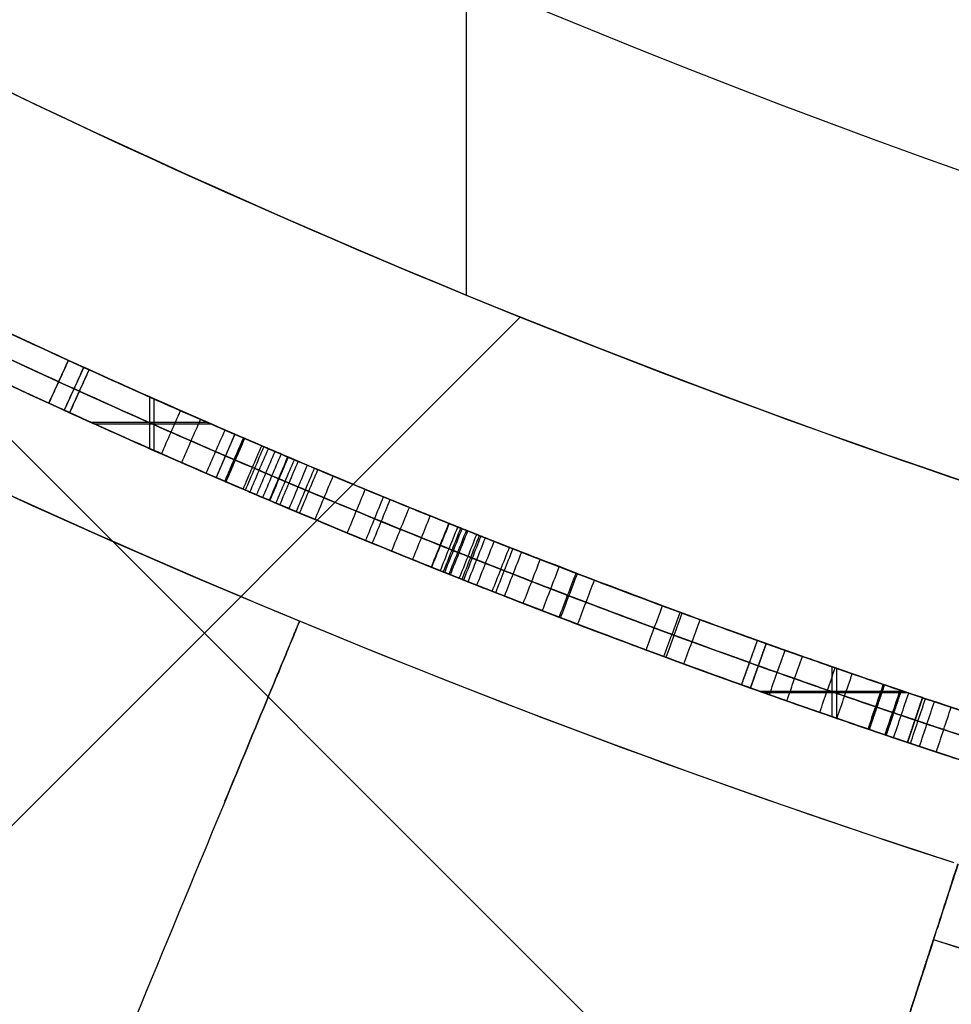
# Model space of a CAD drawing. Header units: centimetres. Extents: x -10 to 8.9, y -34.1 to -8.
# Tile 41 of 256: x -6.864 to -6.785, y -33.9382 to -33.8547. Entities that reach past the tile are written whole.
import ezdxf

# ---------------------------------------------------------------- set-up
doc = ezdxf.new("R2010")
doc.units = ezdxf.units.CM
doc.layers.add('Default', color=7, linetype='Continuous', true_color=0x000000)

msp = doc.modelspace()

# ---------------------------------------------------------------- linework, layer by layer
at = {"layer": 'Default'}
for p, q in [((-6.826108, -33.818205, -0.61), (-6.826108, -33.878068, -0.61)), ((-6.756494, -33.998574, -1.05), (-6.929229, -33.825839, -1.05)), ((-6.821524, -33.87993, -1.05), (-6.89191, -33.950317, -1.05)), ((-6.858561, -33.884195, -0.094324), (-6.860215, -33.887837, -0.094324)), ((-6.859388, -33.886016, -0.144324), (-6.859388, -33.886016, -0.044324)), ((-6.852976, -33.886705, -0.144324), (-6.852976, -33.89108, -0.144324)), ((-6.85261, -33.886868, -0.044324), (-6.85261, -33.891242, -0.044324)), ((-6.848052, -33.888872, -0.144324), (-6.857927, -33.888872, -0.144324)), ((-6.847687, -33.889031, -0.044324), (-6.857574, -33.889031, -0.044324)), ((-6.845736, -33.889877, -0.107014), (-6.847322, -33.893549, -0.107014)), ((-6.846529, -33.891713, -0.069704), (-6.846529, -33.891713, -0.144324)), ((-6.800656, -33.907629, -0.081634), (-6.802, -33.911397, -0.081634)), ((-6.801328, -33.909513, -0.118943), (-6.801328, -33.909513, -0.044324)), ((-6.795077, -33.909594, -0.144324), (-6.795077, -33.913828, -0.144324)), ((-6.7947, -33.909725, -0.044324), (-6.7947, -33.913958, -0.044324)), ((-6.788981, -33.911685, -0.144324), (-6.801189, -33.911685, -0.144324)), ((-6.788584, -33.91182, -0.044324), (-6.800811, -33.91182, -0.044324)), ((-6.7874, -33.912218, -0.094324), (-6.788673, -33.91601, -0.094324)), ((-6.788037, -33.914114, -0.044324), (-6.788037, -33.914114, -0.144324))]:
    msp.add_line(p, q, dxfattribs=at)
at = {"layer": 'Default', "extrusion": (1.44293e-05, 0, 1)}
msp.add_arc((-6.549995, -33.205, -0.534984), 0.758447, 180, 251.972328, dxfattribs=at)
at = {"layer": 'Default', "extrusion": (0, 0, -1)}
for centre, radius, start, end in [((6.55, -33.205, -0.2075), 0.7025, 180, 0), ((6.55, -33.205, -0.1825), 0.6775, 180, 0), ((6.55, -33.205, -0.1725), 0.6775, 180, 0), ((6.55, -33.205, -0.1625), 0.6725, 180, 0), ((6.55, -33.205, -0.2), 0.6725, 180, 0), ((6.55, -33.205, 0.695), 0.67, 278.595703, 306.404297), ((6.55, -33.205, 0.61), 0.7275, 285.139401, 299.860599), ((6.55, -33.205, 0.08859), 0.75, 294.432466, 298.785228), ((6.55, -33.205, 0.044324), 0.746, 293.293896, 294.432466), ((6.55, -33.205, 0.144324), 0.75, 293.35511, 294.432466), ((6.55, -33.205, 0.08859), 0.75, 292.428528, 293.35511), ((6.55, -33.205, 0.08859), 0.75, 289.633332, 291.122404), ((6.55, -33.205, 0.044324), 0.746, 288.555976, 289.633333), ((6.55, -33.205, 0.144324), 0.75, 288.555976, 289.694546), ((6.55, -33.205, 0.08859), 0.75, 286.793029, 288.555976)]:
    msp.add_arc(centre, radius, start, end, dxfattribs=at)
at = {"layer": 'Default'}
for centre, radius, start, end in [((-6.55, -33.205, 0.1625), 0.6775, 180, 0), ((-6.55, -33.205, 0.18125), 0.6725, 180, 0), ((-6.55, -33.205, -1.21), 0.67, 180, 0), ((-6.55, -33.205, -0.9525), 0.67, 233.583682, 261.416318), ((-6.55, -33.205, -0.695), 0.6725, 233.563508, 261.436492), ((-6.55, -33.205, -0.6525), 0.6725, 234.716941, 260.283061), ((-6.55, -33.205, -0.8725), 0.7275, 232.900723, 262.099277), ((-6.55, -33.205, -1.05), 0.7275, 235, 260), ((-6.55, -33.205, -1.05), 0.82, 235, 260), ((-6.55, -33.205, -0.144324), 0.746, 245.567534, 246.64489), ((-6.55, -33.205, -0.044324), 0.75, 245.567534, 246.706104), ((-6.55, -33.205, -0.144324), 0.746, 250.305454, 251.444024), ((-6.55, -33.205, -0.044324), 0.75, 250.366668, 251.444024)]:
    msp.add_arc(centre, radius, start, end, dxfattribs=at)
at = {"layer": 'Default', "extrusion": (0.784023, -0.309227, 0.538225)}
msp.add_arc((-31.463509, -3.367909, 5.074948), 2.574954, 179.014921, 180.985079, dxfattribs=at)
at = {"layer": 'Default', "extrusion": (-0.784353, 0.30839, -0.538225)}
msp.add_arc((31.469996, -3.327372, -5.058628), 2.574954, 359.014921, 0.985079, dxfattribs=at)
at = {"layer": 'Default', "extrusion": (-0.782805, 0.308747, -0.54027)}
msp.add_arc((31.47327, -3.380225, -5.066757), 2.569192, 359.011175, 0.988825, dxfattribs=at)
at = {"layer": 'Default', "extrusion": (0.783134, -0.30791, 0.54027)}
msp.add_arc((-31.479758, -3.339645, 5.05053), 2.569192, 179.011175, 180.988825, dxfattribs=at)
at = {"layer": 'Default'}
for points, degree in [([(-7.30845, -33.205, -0.554916), (-7.30845, -33.224905, -0.5545), (-7.306881, -33.264698, -0.553666), (-7.299864, -33.323894, -0.552413), (-7.288207, -33.382444, -0.551147), (-7.271978, -33.439903, -0.549878), (-7.251351, -33.49574, -0.548615), (-7.226441, -33.549761, -0.547371), (-7.197224, -33.601907, -0.546133), (-7.164091, -33.651455, -0.54488), (-7.127153, -33.698281, -0.543635), (-7.086622, -33.742097, -0.542399), (-7.042751, -33.782601, -0.541158), (-6.996099, -33.819343, -0.539906), (-6.946655, -33.852372, -0.538643), (-6.894703, -33.881472, -0.537379), (-6.840537, -33.90643, -0.536116), (-6.803587, -33.92008, -0.535296), (-6.784724, -33.926213, -0.534886)], 3), ([(-6.912289, -33.857122, -0.08859), (-6.911866, -33.857356, -0.094411), (-6.910408, -33.858166, -0.105822), (-6.906313, -33.860415, -0.122321), (-6.900322, -33.863643, -0.137963), (-6.892643, -33.867678, -0.152544), (-6.883305, -33.872433, -0.165949), (-6.872384, -33.877785, -0.177816), (-6.864193, -33.881625, -0.18459), (-6.859859, -33.883604, -0.187716)], 3), ([(-6.859859, -33.883604, 0.010536), (-6.864227, -33.88161, 0.007378), (-6.872467, -33.877745, 0.000551), (-6.883391, -33.87239, -0.01134), (-6.892712, -33.867642, -0.024751), (-6.900386, -33.863609, -0.039355), (-6.906371, -33.860383, -0.055042), (-6.910443, -33.858147, -0.071532), (-6.911877, -33.857351, -0.08284), (-6.912289, -33.857122, -0.08859)], 3), ([(-6.913259, -33.858867, -0.08859), (-6.911776, -33.859691, -0.108915), (-6.900926, -33.865787, -0.147262), (-6.876129, -33.87837, -0.176604), (-6.860688, -33.88542, -0.187716)], 3), ([(-6.860688, -33.88542, 0.010536), (-6.876172, -33.87835, -0.000634), (-6.900892, -33.865803, -0.029855), (-6.9118, -33.859677, -0.068335), (-6.913259, -33.858867, -0.08859)], 3), ([(-6.90922, -33.858817, -0.08859), (-6.908816, -33.859039, -0.083058), (-6.907392, -33.859821, -0.072138), (-6.90336, -33.862011, -0.056015), (-6.897496, -33.865137, -0.040671), (-6.890031, -33.86902, -0.026585), (-6.88108, -33.873536, -0.013759), (-6.870572, -33.878648, -0.002287), (-6.862452, -33.882431, 0.004466), (-6.858103, -33.884403, 0.007606)], 3), ([(-6.914232, -33.860618, -0.08859), (-6.913817, -33.860848, -0.082844), (-6.912378, -33.861648, -0.071546), (-6.908293, -33.863891, -0.05508), (-6.90229, -33.867127, -0.039412), (-6.894589, -33.871175, -0.024817), (-6.885225, -33.875945, -0.011397), (-6.874235, -33.881334, 0.000517), (-6.865928, -33.88523, 0.007366), (-6.86152, -33.887243, 0.010536)], 3), ([(-6.86152, -33.887243, -0.187716), (-6.865888, -33.885248, -0.184582), (-6.87414, -33.88138, -0.177792), (-6.885129, -33.875993, -0.165904), (-6.894517, -33.871212, -0.152484), (-6.902229, -33.867159, -0.137901), (-6.908239, -33.86392, -0.122269), (-6.912345, -33.861666, -0.105791), (-6.913807, -33.860854, -0.0944), (-6.914232, -33.860618, -0.08859)], 3), ([(-6.859756, -33.888046, 0.007606), (-6.863589, -33.886307, 0.004853), (-6.870809, -33.882956, -0.001017), (-6.880345, -33.878353, -0.010863), (-6.888637, -33.874216, -0.021732), (-6.895767, -33.870555, -0.033574), (-6.901736, -33.867415, -0.046416), (-6.90638, -33.864924, -0.060051), (-6.909613, -33.863165, -0.074225), (-6.910793, -33.862517, -0.083771), (-6.911146, -33.862323, -0.08859)], 3), ([(-6.859859, -33.883604, -0.187716), (-6.86069, -33.885423, -0.187716), (-6.86152, -33.887243, -0.187716)], 2), ([(-6.859859, -33.883604, 0.010536), (-6.86069, -33.885423, 0.010536), (-6.86152, -33.887243, 0.010536)], 2), ([(-6.86152, -33.887243, -0.187716), (-6.860967, -33.88603, -0.187716), (-6.860413, -33.884817, -0.187716), (-6.859859, -33.883604, -0.187716)], 3), ([(-6.860607, -33.885243, 0.010536), (-6.860358, -33.884697, 0.010536), (-6.860108, -33.88415, 0.010536), (-6.859859, -33.883604, 0.010536)], 3), ([(-6.858561, -33.884195, -0.044324), (-6.859388, -33.886016, -0.044324), (-6.860215, -33.887837, -0.044324)], 2), ([(-6.860215, -33.887837, -0.144324), (-6.859388, -33.886016, -0.144324), (-6.858561, -33.884195, -0.144324)], 2), ([(-6.858561, -33.884195, -0.144324), (-6.858561, -33.884195, -0.094324), (-6.858561, -33.884195, -0.044324)], 2), ([(-6.86152, -33.887243, 0.010536), (-6.861114, -33.886354, 0.010536), (-6.860709, -33.885465, 0.010536), (-6.860303, -33.884576, 0.010536)], 3), ([(-6.858103, -33.884403, -0.184786), (-6.85893, -33.886224, -0.184786), (-6.859756, -33.888046, -0.184786)], 2), ([(-6.858103, -33.884403, 0.007606), (-6.85893, -33.886224, 0.007606), (-6.859756, -33.888046, 0.007606)], 2), ([(-6.859756, -33.888046, 0.007606), (-6.859205, -33.886831, 0.007606), (-6.858654, -33.885617, 0.007606), (-6.858103, -33.884403, 0.007606)], 3), ([(-6.859068, -33.88653, -0.184786), (-6.858746, -33.885821, -0.184786), (-6.858425, -33.885112, -0.184786), (-6.858103, -33.884403, -0.184786)], 3), ([(-6.859756, -33.888046, -0.184786), (-6.859464, -33.887404, -0.184786), (-6.859173, -33.886762, -0.184786), (-6.858882, -33.88612, -0.184786)], 3), ([(-6.860215, -33.887837, -0.144324), (-6.860215, -33.887837, -0.094324), (-6.860215, -33.887837, -0.044324)], 2), ([(-6.851958, -33.89153, 0.016704), (-6.851421, -33.890309, 0.016704), (-6.850885, -33.889089, 0.016704), (-6.850348, -33.887868, 0.016704)], 3), ([(-6.85025, -33.892279, 0.01375), (-6.849716, -33.891057, 0.01375), (-6.849182, -33.889835, 0.01375), (-6.848649, -33.888613, 0.01375)], 3), ([(-6.848164, -33.893185, 0.019107), (-6.847634, -33.891962, 0.019107), (-6.847104, -33.890739, 0.019107), (-6.846574, -33.889515, 0.019107)], 3), ([(-6.847322, -33.893549, -0.144324), (-6.846529, -33.891713, -0.144324), (-6.845736, -33.889877, -0.144324)], 2), ([(-6.847322, -33.893549, -0.069704), (-6.846529, -33.891713, -0.069704), (-6.845736, -33.889877, -0.069704)], 2), ([(-6.847322, -33.893549, -0.069704), (-6.846793, -33.892325, -0.069704), (-6.846264, -33.891101, -0.069704), (-6.845736, -33.889877, -0.069704)], 3), ([(-6.845736, -33.889877, -0.144324), (-6.845736, -33.889877, -0.107014), (-6.845736, -33.889877, -0.069704)], 2), ([(-6.846586, -33.893866, -0.044324), (-6.845795, -33.892029, -0.044324), (-6.845004, -33.890192, -0.044324)], 2), ([(-6.846517, -33.893896, 0.020139), (-6.845989, -33.892672, 0.020139), (-6.845462, -33.891447, 0.020139), (-6.844935, -33.890222, 0.020139)], 3), ([(-6.846479, -33.893913, 0.016141), (-6.845952, -33.892688, 0.016141), (-6.845425, -33.891464, 0.016141), (-6.844898, -33.890239, 0.016141)], 3), ([(-6.84613, -33.892808, -0.044324), (-6.845755, -33.891936, -0.044324), (-6.845379, -33.891064, -0.044324), (-6.845004, -33.890192, -0.044324)], 3), ([(-6.845036, -33.894532, 0.021057), (-6.844511, -33.893306, 0.021057), (-6.843987, -33.89208, 0.021057), (-6.843462, -33.890854, 0.021057)], 3), ([(-6.844842, -33.894615, 0.017167), (-6.844318, -33.893389, 0.017167), (-6.843794, -33.892163, 0.017167), (-6.843269, -33.890937, 0.017167)], 3), ([(-6.80208, -33.909244, -0.144324), (-6.817082, -33.903874, -0.119453), (-6.831901, -33.898029, -0.094575), (-6.846529, -33.891713, -0.069704)], 3), ([(-6.844463, -33.894776, 0.02141), (-6.84394, -33.89355, 0.02141), (-6.843416, -33.892324, 0.02141), (-6.842893, -33.891098, 0.02141)], 3), ([(-6.843893, -33.895019, 0.021759), (-6.843371, -33.893793, 0.021759), (-6.842848, -33.892566, 0.021759), (-6.842326, -33.891339, 0.021759)], 3), ([(-6.843371, -33.895242, 0.018079), (-6.842849, -33.894015, 0.018079), (-6.842328, -33.892788, 0.018079), (-6.841806, -33.89156, 0.018079)], 3), ([(-6.842809, -33.89548, 0.018424), (-6.842288, -33.894253, 0.018424), (-6.841768, -33.893025, 0.018424), (-6.841247, -33.891798, 0.018424)], 3), ([(-6.845795, -33.892029, -0.044324), (-6.83116, -33.89833, -0.069195), (-6.816335, -33.904159, -0.094073), (-6.801328, -33.909513, -0.118943)], 3), ([(-6.842761, -33.8955, 0.02245), (-6.842241, -33.894273, 0.02245), (-6.84172, -33.893045, 0.02245), (-6.8412, -33.891818, 0.02245)], 3), ([(-6.842249, -33.895717, 0.018767), (-6.84173, -33.894489, 0.018767), (-6.84121, -33.893261, 0.018767), (-6.840691, -33.892033, 0.018767)], 3), ([(-6.841919, -33.895857, -0.199264), (-6.8414, -33.894629, -0.199264), (-6.840881, -33.893401, -0.199264), (-6.840362, -33.892173, -0.199264)], 3), ([(-6.841137, -33.896187, 0.019444), (-6.840619, -33.894958, 0.019444), (-6.840101, -33.893729, 0.019444), (-6.839584, -33.892501, 0.019444)], 3), ([(-6.84053, -33.896442, 0.023795), (-6.840013, -33.895213, 0.023795), (-6.839497, -33.893984, 0.023795), (-6.83898, -33.892755, 0.023795)], 3), ([(-6.840242, -33.896563, -0.196232), (-6.839726, -33.895334, -0.196232), (-6.83921, -33.894104, -0.196232), (-6.838694, -33.892875, -0.196232)], 3), ([(-6.838937, -33.89711, 0.020767), (-6.838423, -33.895879, 0.020767), (-6.837909, -33.894649, 0.020767), (-6.837396, -33.893418, 0.020767)], 3), ([(-6.847322, -33.893549, -0.069704), (-6.847322, -33.893549, -0.107014), (-6.847322, -33.893549, -0.144324)], 2), ([(-6.836196, -33.898247, 0.026345), (-6.835687, -33.897015, 0.026345), (-6.835178, -33.895782, 0.026345), (-6.83467, -33.89455, 0.026345)], 3), ([(-6.83464, -33.898888, 0.023285), (-6.834134, -33.897654, 0.023285), (-6.833628, -33.896421, 0.023285), (-6.833122, -33.895187, 0.023285)], 3), ([(-6.834075, -33.899119, -0.203728), (-6.83357, -33.897885, -0.203728), (-6.833065, -33.896651, -0.203728), (-6.83256, -33.895417, -0.203728)], 3), ([(-6.832435, -33.899788, -0.200656), (-6.831933, -33.898553, -0.200656), (-6.831431, -33.897318, -0.200656), (-6.830929, -33.896082, -0.200656)], 3), ([(-6.830653, -33.90051, -0.205634), (-6.830154, -33.899273, -0.205634), (-6.829655, -33.898037, -0.205634), (-6.829156, -33.896801, -0.205634)], 3), ([(-6.829067, -33.901148, -0.206504), (-6.828571, -33.89991, -0.206504), (-6.828075, -33.898672, -0.206504), (-6.827579, -33.897435, -0.206504)], 3), ([(-6.829029, -33.901163, -0.202544), (-6.828533, -33.899925, -0.202544), (-6.828037, -33.898688, -0.202544), (-6.827541, -33.89745, -0.202544)], 3), ([(-6.828306, -33.901452, -0.206919), (-6.827811, -33.900214, -0.206919), (-6.827316, -33.898976, -0.206919), (-6.826822, -33.897738, -0.206919)], 3), ([(-6.828051, -33.901554, 0.03088), (-6.827557, -33.900316, 0.03088), (-6.827063, -33.899077, 0.03088), (-6.826568, -33.897839, 0.03088)], 3), ([(-6.827933, -33.901601, -0.207122), (-6.827439, -33.900363, -0.207122), (-6.826945, -33.899124, -0.207122), (-6.826451, -33.897886, -0.207122)], 3), ([(-6.827566, -33.901748, -0.207321), (-6.827072, -33.900509, -0.207321), (-6.826579, -33.89927, -0.207321), (-6.826085, -33.898032, -0.207321)], 3), ([(-6.827451, -33.901793, -0.203407), (-6.826958, -33.900554, -0.203407), (-6.826465, -33.899316, -0.203407), (-6.825972, -33.898077, -0.203407)], 3), ([(-6.826694, -33.902094, -0.203818), (-6.826202, -33.900855, -0.203818), (-6.82571, -33.899616, -0.203818), (-6.825218, -33.898377, -0.203818)], 3), ([(-6.826462, -33.902186, 0.027805), (-6.825971, -33.900947, 0.027805), (-6.825479, -33.899707, 0.027805), (-6.824988, -33.898468, 0.027805)], 3), ([(-6.826323, -33.902241, -0.204018), (-6.825832, -33.901002, -0.204018), (-6.82534, -33.899762, -0.204018), (-6.824849, -33.898523, -0.204018)], 3), ([(-6.825957, -33.902386, -0.204215), (-6.825467, -33.901146, -0.204215), (-6.824976, -33.899907, -0.204215), (-6.824485, -33.898667, -0.204215)], 3), ([(-6.825203, -33.902684, -0.208589), (-6.824714, -33.901444, -0.208589), (-6.824224, -33.900204, -0.208589), (-6.823735, -33.898963, -0.208589)], 3), ([(-6.82334, -33.899119, -0.08101), (-6.82334, -33.899119, -0.094324), (-6.82334, -33.899119, -0.107638)], 2), ([(-6.823902, -33.903196, 0.033049), (-6.823415, -33.901955, 0.033049), (-6.822928, -33.900714, 0.033049), (-6.822441, -33.899472, 0.033049)], 3), ([(-6.823605, -33.903312, -0.205472), (-6.823119, -33.902071, -0.205472), (-6.822632, -33.900829, -0.205472), (-6.822146, -33.899588, -0.205472)], 3), ([(-6.822858, -33.903605, -0.20983), (-6.822373, -33.902363, -0.20983), (-6.821887, -33.901121, -0.20983), (-6.821402, -33.899879, -0.20983)], 3), ([(-6.821271, -33.904223, -0.206702), (-6.820789, -33.902979, -0.206702), (-6.820306, -33.901736, -0.206702), (-6.819824, -33.900493, -0.206702)], 3), ([(-6.819651, -33.904849, 0.035177), (-6.819172, -33.903605, 0.035177), (-6.818692, -33.90236, 0.035177), (-6.818213, -33.901116, 0.035177)], 3), ([(-6.81822, -33.905399, -0.212228), (-6.817743, -33.904153, -0.212228), (-6.817266, -33.902908, -0.212228), (-6.816789, -33.901663, -0.212228)], 3), ([(-6.818104, -33.905443, 0.032043), (-6.817627, -33.904198, 0.032043), (-6.817151, -33.902952, 0.032043), (-6.816674, -33.901707, 0.032043)], 3), ([(-6.816655, -33.905996, -0.209078), (-6.816181, -33.90475, -0.209078), (-6.815707, -33.903503, -0.209078), (-6.815233, -33.902257, -0.209078)], 3), ([(-6.810847, -33.908178, 0.039317), (-6.810383, -33.906928, 0.039317), (-6.80992, -33.905677, 0.039317), (-6.809456, -33.904427, 0.039317)], 3), ([(-6.809339, -33.908735, 0.036127), (-6.808878, -33.907484, 0.036127), (-6.808417, -33.906233, 0.036127), (-6.807955, -33.904982, 0.036127)], 3), ([(-6.809158, -33.908802, -0.216694), (-6.808697, -33.907551, -0.216694), (-6.808236, -33.9063, -0.216694), (-6.807776, -33.905048, -0.216694)], 3), ([(-6.807637, -33.90936, -0.213501), (-6.807179, -33.908108, -0.213501), (-6.806721, -33.906856, -0.213501), (-6.806263, -33.905604, -0.213501)], 3), ([(-6.801406, -33.907361, -0.144324), (-6.80208, -33.909244, -0.144324), (-6.802754, -33.911127, -0.144324)], 2), ([(-6.802754, -33.911127, -0.144324), (-6.802305, -33.909872, -0.144324), (-6.801856, -33.908616, -0.144324), (-6.801406, -33.907361, -0.144324)], 3), ([(-6.802, -33.911397, -0.118943), (-6.801328, -33.909513, -0.118943), (-6.800656, -33.907629, -0.118943)], 2), ([(-6.800656, -33.907629, -0.044324), (-6.801328, -33.909513, -0.044324), (-6.802, -33.911397, -0.044324)], 2), ([(-6.800656, -33.907629, -0.044324), (-6.800656, -33.907629, -0.081634), (-6.800656, -33.907629, -0.118943)], 2), ([(-6.800387, -33.91197, -0.220717), (-6.799941, -33.910713, -0.220717), (-6.799496, -33.909456, -0.220717), (-6.799051, -33.908199, -0.220717)], 3), ([(-6.79891, -33.912491, -0.217484), (-6.798467, -33.911233, -0.217484), (-6.798025, -33.909976, -0.217484), (-6.797582, -33.908718, -0.217484)], 3), ([(-6.796112, -33.913469, -0.222563), (-6.795674, -33.91221, -0.222563), (-6.795237, -33.91095, -0.222563), (-6.794799, -33.909691, -0.222563)], 3), ([(-6.794657, -33.913973, -0.219311), (-6.794222, -33.912713, -0.219311), (-6.793787, -33.911452, -0.219311), (-6.793352, -33.910192, -0.219311)], 3), ([(-6.802, -33.911397, -0.118943), (-6.802, -33.911397, -0.081634), (-6.802, -33.911397, -0.044324)], 2), ([(-6.790722, -33.911094, 0.047122), (-6.791367, -33.912987, 0.047122), (-6.792012, -33.91488, 0.047122)], 2), ([(-6.790622, -33.911128, -0.224299), (-6.791267, -33.913021, -0.224299), (-6.791912, -33.914915, -0.224299)], 2), ([(-6.791912, -33.914915, -0.224299), (-6.791482, -33.913653, -0.224299), (-6.791052, -33.91239, -0.224299), (-6.790622, -33.911128, -0.224299)], 3), ([(-6.791568, -33.913575, 0.047122), (-6.791286, -33.912748, 0.047122), (-6.791004, -33.911921, 0.047122), (-6.790722, -33.911094, 0.047122)], 3), ([(-6.78929, -33.911581, 0.043838), (-6.789932, -33.913475, 0.043838), (-6.790573, -33.915369, 0.043838)], 2), ([(-6.790573, -33.915369, 0.043838), (-6.790152, -33.914127, 0.043838), (-6.789732, -33.912884, 0.043838), (-6.789311, -33.911641, 0.043838)], 3), ([(-6.789197, -33.911612, -0.221027), (-6.789838, -33.913507, -0.221027), (-6.790479, -33.915401, -0.221027)], 2), ([(-6.79022, -33.914635, -0.221027), (-6.789879, -33.913627, -0.221027), (-6.789538, -33.91262, -0.221027), (-6.789197, -33.911612, -0.221027)], 3), ([(-6.789845, -33.915616, 0.047941), (-6.789418, -33.914352, 0.047941), (-6.788992, -33.913089, 0.047941), (-6.788565, -33.911826, 0.047941)], 3), ([(-6.789311, -33.911643, 0.043838), (-6.789304, -33.911622, 0.043838), (-6.789297, -33.911601, 0.043838), (-6.78929, -33.911581, 0.043838)], 3), ([(-6.846575, -33.921009, -0.6535), (-6.845325, -33.91799, -0.651614), (-6.844074, -33.914972, -0.649728), (-6.842824, -33.911954, -0.647841)], 3), ([(-6.846574, -33.921006, -0.753498), (-6.845324, -33.917989, -0.751613), (-6.844074, -33.914971, -0.749727), (-6.842824, -33.911954, -0.747842)], 3), ([(-6.842822, -33.911949, -0.724462), (-6.844072, -33.914967, -0.722575), (-6.845323, -33.917985, -0.720689), (-6.846573, -33.921004, -0.718803)], 3), ([(-6.788673, -33.91601, -0.044324), (-6.788037, -33.914114, -0.044324), (-6.7874, -33.912218, -0.044324)], 2), ([(-6.788673, -33.91601, -0.144324), (-6.788037, -33.914114, -0.144324), (-6.7874, -33.912218, -0.144324)], 2), ([(-6.788413, -33.916097, 0.044647), (-6.787989, -33.914833, 0.044647), (-6.787565, -33.913569, 0.044647), (-6.787141, -33.912305, 0.044647)], 3), ([(-6.787648, -33.916353, 0.048754), (-6.787226, -33.915088, 0.048754), (-6.786803, -33.913824, 0.048754), (-6.786381, -33.912559, 0.048754)], 3), ([(-6.7874, -33.912218, -0.144324), (-6.7874, -33.912218, -0.094324), (-6.7874, -33.912218, -0.044324)], 2), ([(-6.786225, -33.916827, 0.045451), (-6.785805, -33.915562, 0.045451), (-6.785385, -33.914296, 0.045451), (-6.784965, -33.913031, 0.045451)], 3), ([(-6.792012, -33.91488, 0.047122), (-6.791865, -33.914446, 0.047122), (-6.791717, -33.914013, 0.047122), (-6.791569, -33.913579, 0.047122)], 3), ([(-6.790479, -33.915401, -0.221027), (-6.790393, -33.915146, -0.221027), (-6.790307, -33.914891, -0.221027), (-6.79022, -33.914636, -0.221027)], 3), ([(-6.788673, -33.91601, -0.044324), (-6.788673, -33.91601, -0.094324), (-6.788673, -33.91601, -0.144324)], 2), ([(-6.845766, -33.919056, -0.82002), (-6.850796, -33.9312, -0.812431), (-6.855826, -33.943343, -0.804842), (-6.860856, -33.955487, -0.797254)], 3), ([(-6.78437, -33.926328, -0.53488), (-6.784375, -33.926326, -0.535769), (-6.784432, -33.926509, -0.537607), (-6.784701, -33.927325, -0.540362), (-6.78515, -33.928706, -0.542889), (-6.785754, -33.930564, -0.545028), (-6.786221, -33.932001, -0.546117), (-6.786458, -33.932744, -0.546567)], 3), ([(-6.78646, -33.932749, -0.623183), (-6.787973, -33.937409, -0.620355), (-6.789486, -33.94207, -0.617526)], 2), ([(-6.789485, -33.94207, -0.552227), (-6.787972, -33.937407, -0.549397), (-6.786458, -33.932744, -0.546567)], 2), ([(-6.789485, -33.942073, -0.617532), (-6.788476, -33.938967, -0.619418), (-6.787467, -33.935861, -0.621304), (-6.786457, -33.932754, -0.623189)], 3), ([(-6.786453, -33.932743, -0.546572), (-6.787463, -33.935851, -0.548459), (-6.788473, -33.938959, -0.550346), (-6.789482, -33.942067, -0.552233)], 3), ([(-6.786458, -33.932744, -0.546567), (-6.768132, -33.938698, -0.545999), (-6.748149, -33.942134, -0.545365), (-6.727744, -33.942327, -0.544688)], 3)]:
    msp.add_open_spline(points, degree=degree, dxfattribs=at)
for points, knots in [([(-6.858103, -33.884403, -0.184786), (-6.872837, -33.877721, -0.1742), (-6.891107, -33.868563, -0.152771), (-6.905215, -33.86102, -0.117353), (-6.908483, -33.859222, -0.098438), (-6.90922, -33.858817, -0.08859)], [0, 0, 0, 0, 0.584859, 0.877289, 1.169719, 1.169719, 1.169719, 1.169719]), ([(-6.910183, -33.86057, -0.08859), (-6.909444, -33.860976, -0.098438), (-6.906167, -33.862779, -0.117353), (-6.892022, -33.870341, -0.152771), (-6.873703, -33.879524, -0.174198), (-6.858929, -33.886224, -0.184786)], [0.01826, 0.01826, 0.01826, 0.01826, 0.311685, 0.605111, 1.191962, 1.191962, 1.191962, 1.191962]), ([(-6.858928, -33.886222, 0.007606), (-6.866442, -33.882815, 0.002196), (-6.879848, -33.876442, -0.010067), (-6.900798, -33.865775, -0.041011), (-6.908767, -33.861345, -0.069251), (-6.910181, -33.860568, -0.08859)], [0.018259, 0.018259, 0.018259, 0.018259, 0.311683, 0.605107, 1.191955, 1.191955, 1.191955, 1.191955]), ([(-6.911146, -33.862323, -0.08859), (-6.910405, -33.86273, -0.098438), (-6.90712, -33.864537, -0.117353), (-6.892936, -33.872121, -0.152771), (-6.874568, -33.881328, -0.1742), (-6.859756, -33.888046, -0.184786)], [0, 0, 0, 0, 0.2929, 0.585799, 1.171599, 1.171599, 1.171599, 1.171599]), ([(-6.859859, -33.883604, -0.187716), (-6.852512, -33.886959, -0.192147), (-6.842745, -33.891206, -0.197921), (-6.83364, -33.894982, -0.20313), (-6.829668, -33.896595, -0.205352), (-6.827827, -33.897336, -0.206369), (-6.826945, -33.897689, -0.206852), (-6.826449, -33.897887, -0.207123), (-6.822376, -33.899511, -0.209341), (-6.810103, -33.904251, -0.215718), (-6.800488, -33.907698, -0.220101), (-6.794805, -33.909694, -0.222576), (-6.791941, -33.910679, -0.223763), (-6.790622, -33.911128, -0.224299)], [-0.8310653, -0.8310653, -0.8310653, -0.8310653, -0.623299, -0.5194158, -0.4674742, -0.4415034, -0.428518, -0.4220253, -0.4155326, -0.2077663, -0.1038832, -0.0519416, 0, 0, 0, 0]), ([(-6.790722, -33.911094, 0.047122), (-6.79724, -33.908872, 0.044626), (-6.806604, -33.905529, 0.040723), (-6.816822, -33.901662, 0.035893), (-6.822455, -33.899472, 0.033057), (-6.827975, -33.897286, 0.030157), (-6.833175, -33.895177, 0.027242), (-6.838236, -33.89307, 0.02425), (-6.840822, -33.891979, 0.022682), (-6.842137, -33.89142, 0.021876), (-6.842891, -33.891098, 0.021411), (-6.849393, -33.888319, 0.017385), (-6.852653, -33.886895, 0.015253), (-6.859859, -33.883604, 0.010536)], [-0.831065, -0.831065, -0.831065, -0.831065, -0.6232987, -0.5194156, -0.467474, -0.4155325, -0.3116494, -0.2597078, -0.233737, -0.2207516, -0.2142589, -0.2077662, 0, 0, 0, 0]), ([(-6.858103, -33.884403, 0.007606), (-6.850939, -33.887652, 0.012307), (-6.847621, -33.889091, 0.014482), (-6.841246, -33.891798, 0.018425), (-6.840505, -33.892112, 0.018881), (-6.839213, -33.892658, 0.019672), (-6.836663, -33.893727, 0.021214), (-6.831653, -33.895799, 0.024163), (-6.825053, -33.89846, 0.027833), (-6.816742, -33.901701, 0.032068), (-6.805117, -33.906071, 0.037515), (-6.795787, -33.90938, 0.04137), (-6.78929, -33.911581, 0.043838)], [-0.8258355, -0.8258355, -0.8258355, -0.8258355, -0.6193766, -0.6129248, -0.6064729, -0.5935693, -0.5677619, -0.5161472, -0.4129178, -0.3096883, -0.2064589, 0, 0, 0, 0]), ([(-6.789197, -33.911612, -0.221027), (-6.790508, -33.911168, -0.220498), (-6.793358, -33.910195, -0.219323), (-6.799011, -33.908223, -0.216874), (-6.808578, -33.904816, -0.212536), (-6.820794, -33.90013, -0.206217), (-6.824847, -33.898524, -0.204019), (-6.825341, -33.898328, -0.203751), (-6.826219, -33.897979, -0.203272), (-6.828051, -33.897247, -0.202265), (-6.832003, -33.895653, -0.200063), (-6.841066, -33.891919, -0.194901), (-6.850788, -33.88772, -0.189178), (-6.858103, -33.884403, -0.184786)], [-0.8257551, -0.8257551, -0.8257551, -0.8257551, -0.7741454, -0.7225357, -0.6193163, -0.4128776, -0.4064263, -0.3999751, -0.3870727, -0.3612679, -0.3096582, -0.2064388, 0, 0, 0, 0]), ([(-6.86069, -33.885423, -0.187716), (-6.853323, -33.888787, -0.192147), (-6.843531, -33.893045, -0.19792), (-6.834399, -33.896833, -0.203131), (-6.830419, -33.898449, -0.205351), (-6.82857, -33.899192, -0.20637), (-6.827691, -33.899544, -0.20685), (-6.827184, -33.899747, -0.207126), (-6.826519, -33.900012, -0.207488), (-6.824357, -33.90087, -0.208653), (-6.82141, -33.902026, -0.210214), (-6.815905, -33.904155, -0.213071), (-6.80844, -33.906956, -0.216757), (-6.801109, -33.909602, -0.220128), (-6.795472, -33.911579, -0.22257), (-6.792587, -33.912571, -0.223764), (-6.791267, -33.913021, -0.224299), (-6.791267, -33.913021, -0.224299)], [0.0161237, 0.0161237, 0.0161237, 0.0161237, 0.2258599, 0.3307279, 0.383162, 0.409379, 0.4224875, 0.4290417, 0.435596, 0.461813, 0.48803, 0.5404641, 0.6453321, 0.7502002, 0.8026342, 0.8550683, 0.8550683, 0.8550683, 0.8550683, 0.8550683]), ([(-6.791367, -33.912987, 0.047122), (-6.791367, -33.912987, 0.047122), (-6.797903, -33.910759, 0.044626), (-6.807291, -33.907407, 0.040723), (-6.817537, -33.903529, 0.035893), (-6.823185, -33.901333, 0.033057), (-6.828721, -33.899142, 0.030156), (-6.833932, -33.897027, 0.027243), (-6.83901, -33.894914, 0.024249), (-6.8416, -33.893821, 0.022684), (-6.842923, -33.893258, 0.021874), (-6.843671, -33.892939, 0.021414), (-6.844876, -33.892424, 0.02067), (-6.845589, -33.892118, 0.020225), (-6.847951, -33.8911, 0.018744), (-6.852258, -33.889222, 0.016007), (-6.857075, -33.887073, 0.012895), (-6.860689, -33.885423, 0.010536)], [0.0176181, 0.0176181, 0.0176181, 0.0176181, 0.0176181, 0.2285682, 0.3340432, 0.3867808, 0.4395183, 0.5449934, 0.5977309, 0.6240997, 0.637284, 0.6438762, 0.6504684, 0.6768372, 0.703206, 0.7559435, 0.8614185, 0.8614185, 0.8614185, 0.8614185]), ([(-6.858929, -33.886224, -0.184786), (-6.851595, -33.88955, -0.189178), (-6.841847, -33.89376, -0.1949), (-6.832758, -33.897505, -0.200064), (-6.828798, -33.899102, -0.202264), (-6.826957, -33.899837, -0.203273), (-6.826082, -33.900185, -0.203749), (-6.825578, -33.900385, -0.204023), (-6.824916, -33.900647, -0.204381), (-6.822764, -33.901496, -0.205535), (-6.81983, -33.902638, -0.207082), (-6.814352, -33.904744, -0.209913), (-6.806923, -33.907512, -0.213563), (-6.799629, -33.910128, -0.216901), (-6.794022, -33.912081, -0.219317), (-6.79115, -33.913062, -0.220499), (-6.789838, -33.913507, -0.221027), (-6.789838, -33.913507, -0.221027)], [0.0161444, 0.0161444, 0.0161444, 0.0161444, 0.2245283, 0.3287203, 0.3808163, 0.4068643, 0.4198883, 0.4264003, 0.4329123, 0.4589603, 0.4850082, 0.5371042, 0.6412962, 0.7454882, 0.7975842, 0.8496801, 0.8496801, 0.8496801, 0.8496801, 0.8496801]), ([(-6.789932, -33.913474, 0.043838), (-6.789932, -33.913474, 0.043838), (-6.796446, -33.911268, 0.04137), (-6.805801, -33.90795, 0.037515), (-6.817457, -33.903569, 0.032068), (-6.825791, -33.900318, 0.027833), (-6.832407, -33.897651, 0.024164), (-6.837432, -33.895572, 0.021213), (-6.839986, -33.894502, 0.019674), (-6.841287, -33.893952, 0.018879), (-6.842021, -33.893641, 0.018428), (-6.843202, -33.89314, 0.0177), (-6.843923, -33.892832, 0.01725), (-6.846265, -33.89183, 0.015781), (-6.850549, -33.889975, 0.013056), (-6.855336, -33.887854, 0.009957), (-6.858929, -33.886224, 0.007606)], [0.0175922, 0.0175922, 0.0175922, 0.0175922, 0.0175922, 0.2272343, 0.3320553, 0.4368764, 0.5416974, 0.5941079, 0.6203132, 0.6334158, 0.6399672, 0.6465185, 0.6727237, 0.698929, 0.7513395, 0.8561606, 0.8561606, 0.8561606, 0.8561606]), ([(-6.86152, -33.887243, 0.010536), (-6.854275, -33.890551, 0.015253), (-6.850999, -33.891982, 0.017385), (-6.844462, -33.894777, 0.021411), (-6.843703, -33.8951, 0.021876), (-6.842382, -33.895662, 0.022682), (-6.839781, -33.89676, 0.02425), (-6.834693, -33.898877, 0.027242), (-6.829466, -33.900998, 0.030157), (-6.823916, -33.903196, 0.033057), (-6.818253, -33.905398, 0.035893), (-6.80798, -33.909285, 0.040723), (-6.798566, -33.912646, 0.044626), (-6.792012, -33.91488, 0.047122)], [-0.8346449, -0.8346449, -0.8346449, -0.8346449, -0.6259836, -0.619463, -0.6129423, -0.599901, -0.5738183, -0.521653, -0.4173224, -0.3651571, -0.3129918, -0.2086612, 0, 0, 0, 0]), ([(-6.791912, -33.914915, -0.224299), (-6.793238, -33.914462, -0.223763), (-6.796117, -33.913473, -0.222576), (-6.801831, -33.911466, -0.220101), (-6.811497, -33.908, -0.215718), (-6.823836, -33.903235, -0.209341), (-6.827931, -33.901602, -0.207123), (-6.82843, -33.901403, -0.206852), (-6.829317, -33.901048, -0.206369), (-6.831168, -33.900304, -0.205352), (-6.83516, -33.898682, -0.20313), (-6.844315, -33.894885, -0.197921), (-6.854134, -33.890616, -0.192147), (-6.86152, -33.887243, -0.187716)], [-0.8346535, -0.8346535, -0.8346535, -0.8346535, -0.7824876, -0.7303218, -0.6259901, -0.4173267, -0.410806, -0.4042853, -0.3912438, -0.3651609, -0.3129951, -0.2086634, 0, 0, 0, 0]), ([(-6.859756, -33.888046, -0.184786), (-6.852401, -33.891381, -0.189178), (-6.842627, -33.895602, -0.194901), (-6.833515, -33.899356, -0.200063), (-6.829542, -33.900959, -0.202265), (-6.8277, -33.901695, -0.203272), (-6.826817, -33.902045, -0.203751), (-6.826321, -33.902242, -0.204019), (-6.822246, -33.903857, -0.206217), (-6.809964, -33.908568, -0.212536), (-6.800346, -33.911993, -0.216874), (-6.794663, -33.913976, -0.219323), (-6.791797, -33.914955, -0.220498), (-6.790479, -33.915401, -0.221027)], [-0.8293254, -0.8293254, -0.8293254, -0.8293254, -0.621994, -0.5183284, -0.4664955, -0.4405791, -0.4276209, -0.4211418, -0.4146627, -0.2073313, -0.1036657, -0.0518328, 0, 0, 0, 0]), ([(-6.790573, -33.915369, 0.043838), (-6.797105, -33.913157, 0.04137), (-6.806485, -33.90983, 0.037515), (-6.818172, -33.905437, 0.032068), (-6.826528, -33.902178, 0.027833), (-6.833164, -33.899503, 0.024163), (-6.8382, -33.89742, 0.021214), (-6.840764, -33.896345, 0.019672), (-6.842063, -33.895796, 0.018881), (-6.842808, -33.895481, 0.018425), (-6.849217, -33.892759, 0.014482), (-6.852552, -33.891312, 0.012307), (-6.859756, -33.888046, 0.007606)], [-0.829398, -0.829398, -0.829398, -0.829398, -0.6220485, -0.5183737, -0.414699, -0.3110242, -0.2591869, -0.2332682, -0.2203088, -0.2138292, -0.2073495, 0, 0, 0, 0]), ([(-6.842827, -33.91196, -0.547845), (-6.842079, -33.910155, -0.546718), (-6.841052, -33.907675, -0.544111), (-6.840349, -33.905977, -0.539583), (-6.840241, -33.905716, -0.537249), (-6.840241, -33.905718, -0.53612)], [0.0208061, 0.0208061, 0.0208061, 0.0208061, 0.0922033, 0.1278785, 0.1636414, 0.1636414, 0.1636414, 0.1636414]), ([(-6.840241, -33.905718, -0.636152), (-6.840241, -33.905718, -0.635027), (-6.840351, -33.905982, -0.6327), (-6.841054, -33.90768, -0.628183), (-6.84208, -33.910157, -0.62558), (-6.842826, -33.911959, -0.624455)], [0.0208203, 0.0208203, 0.0208203, 0.0208203, 0.0564278, 0.0920521, 0.1633515, 0.1633515, 0.1633515, 0.1633515]), ([(-6.842826, -33.911958, -0.647844), (-6.842079, -33.910154, -0.646717), (-6.841052, -33.907675, -0.64411), (-6.84035, -33.905981, -0.639594), (-6.840242, -33.905719, -0.637271), (-6.840241, -33.905718, -0.636152)], [0.0208255, 0.0208255, 0.0208255, 0.0208255, 0.0922033, 0.1278785, 0.1633063, 0.1633063, 0.1633063, 0.1633063]), ([(-6.840241, -33.905718, -0.736151), (-6.840241, -33.905718, -0.735026), (-6.840351, -33.905982, -0.732699), (-6.841054, -33.90768, -0.728185), (-6.842079, -33.910155, -0.725582), (-6.842825, -33.911956, -0.724457)], [0.0208302, 0.0208302, 0.0208302, 0.0208302, 0.0564278, 0.0920521, 0.1633132, 0.1633132, 0.1633132, 0.1633132]), ([(-6.842825, -33.911957, -0.747843), (-6.842078, -33.910153, -0.746716), (-6.841052, -33.907675, -0.744109), (-6.84035, -33.905981, -0.739593), (-6.840242, -33.905719, -0.73727), (-6.840241, -33.905718, -0.736151)], [0.0208448, 0.0208448, 0.0208448, 0.0208448, 0.0922033, 0.1278785, 0.1633163, 0.1633163, 0.1633163, 0.1633163]), ([(-6.75282, -33.9229, 0.059682), (-6.759747, -33.920943, 0.057684), (-6.769662, -33.91798, 0.05462), (-6.780481, -33.914515, 0.050903), (-6.785632, -33.912812, 0.049036), (-6.788616, -33.91181, 0.047924), (-6.789907, -33.911372, 0.047434), (-6.790722, -33.911094, 0.047122)], [0, 0, 0, 0, 0.2082804, 0.3124206, 0.3644907, 0.3905258, 0.4165608, 0.4165608, 0.4165608, 0.4165608]), ([(-6.790622, -33.911128, -0.224299), (-6.780064, -33.914726, -0.228583), (-6.762554, -33.9203, -0.234606), (-6.739127, -33.926692, -0.240924), (-6.726634, -33.929804, -0.24391), (-6.720222, -33.931324, -0.245353), (-6.716931, -33.932084, -0.246071), (-6.715097, -33.932502, -0.246466), (-6.714062, -33.932736, -0.246686), (-6.713651, -33.932828, -0.246773)], [0, 0, 0, 0, 0.4161442, 0.6242163, 0.7282523, 0.7802704, 0.8062794, 0.8192839, 0.8322884, 0.8322884, 0.8322884, 0.8322884]), ([(-6.78929, -33.911581, 0.043838), (-6.788478, -33.911856, 0.044146), (-6.787191, -33.912289, 0.04463), (-6.784218, -33.913281, 0.04573), (-6.779088, -33.914966, 0.047574), (-6.768321, -33.918391, 0.051247), (-6.758466, -33.921316, 0.054273), (-6.751586, -33.923247, 0.056247)], [0, 0, 0, 0, 0.0258694, 0.0517387, 0.1034775, 0.2069549, 0.4139099, 0.4139099, 0.4139099, 0.4139099]), ([(-6.712642, -33.933055, -0.243212), (-6.71305, -33.932964, -0.243126), (-6.71408, -33.932732, -0.242909), (-6.715906, -33.932319, -0.24252), (-6.719182, -33.931567, -0.241811), (-6.725563, -33.930064, -0.240388), (-6.737997, -33.926987, -0.237442), (-6.761302, -33.920668, -0.231207), (-6.778709, -33.915162, -0.225259), (-6.789197, -33.911612, -0.221027)], [0, 0, 0, 0, 0.0129215, 0.0258429, 0.0516858, 0.1033717, 0.2067434, 0.4134867, 0.8269734, 0.8269734, 0.8269734, 0.8269734]), ([(-6.753363, -33.924825, 0.059682), (-6.753363, -33.924825, 0.059682), (-6.760309, -33.922862, 0.057684), (-6.77025, -33.919892, 0.054621), (-6.7811, -33.916417, 0.050903), (-6.786262, -33.91471, 0.049037), (-6.789258, -33.913704, 0.047923), (-6.790543, -33.913268, 0.047437), (-6.791367, -33.912987, 0.047122)], [0.0175535, 0.0175535, 0.0175535, 0.0175535, 0.0175535, 0.2320808, 0.3393445, 0.3929763, 0.4197922, 0.4466081, 0.4466081, 0.4466081, 0.4466081]), ([(-6.791267, -33.913021, -0.224299), (-6.780681, -33.916628, -0.228583), (-6.763123, -33.922218, -0.234606), (-6.739635, -33.928626, -0.240924), (-6.727106, -33.931747, -0.24391), (-6.720679, -33.933271, -0.245353), (-6.717377, -33.934034, -0.246072), (-6.715542, -33.934452, -0.246465), (-6.714496, -33.934688, -0.246687), (-6.71409, -33.93478, -0.246773)], [0.0249913, 0.0249913, 0.0249913, 0.0249913, 0.4409297, 0.6488989, 0.7528835, 0.8048758, 0.8308719, 0.84387, 0.8568681, 0.8568681, 0.8568681, 0.8568681]), ([(-6.752126, -33.925173, 0.056247), (-6.752126, -33.925173, 0.056247), (-6.759024, -33.923237, 0.054273), (-6.768905, -33.920304, 0.051248), (-6.779703, -33.916869, 0.047574), (-6.784844, -33.915181, 0.04573), (-6.78783, -33.914184, 0.044629), (-6.789111, -33.913753, 0.044149), (-6.789932, -33.913475, 0.043838)], [0.017583, 0.017583, 0.017583, 0.017583, 0.017583, 0.2308131, 0.3374282, 0.3907357, 0.4173895, 0.4440433, 0.4440433, 0.4440433, 0.4440433]), ([(-6.789838, -33.913507, -0.221027), (-6.779322, -33.917066, -0.225259), (-6.761868, -33.922587, -0.231207), (-6.738501, -33.928922, -0.237442), (-6.726033, -33.932008, -0.240388), (-6.719636, -33.933515, -0.241811), (-6.716349, -33.934269, -0.24252), (-6.714523, -33.934683, -0.242908), (-6.713482, -33.934916, -0.243127), (-6.713078, -33.935006, -0.243212)], [0.0250692, 0.0250692, 0.0250692, 0.0250692, 0.4383469, 0.6449857, 0.7483051, 0.7999648, 0.8257947, 0.8387096, 0.8516246, 0.8516246, 0.8516246, 0.8516246]), ([(-6.792012, -33.91488, 0.047122), (-6.791193, -33.91516, 0.047434), (-6.789895, -33.9156, 0.047924), (-6.786895, -33.916607, 0.049036), (-6.781716, -33.918319, 0.050903), (-6.77084, -33.921803, 0.05462), (-6.760872, -33.924782, 0.057684), (-6.753907, -33.926749, 0.059682)], [0, 0, 0, 0, 0.0261619, 0.0523238, 0.1046477, 0.2092953, 0.4185906, 0.4185906, 0.4185906, 0.4185906]), ([(-6.714529, -33.936731, -0.246773), (-6.714941, -33.936638, -0.246686), (-6.715982, -33.936403, -0.246466), (-6.717826, -33.935983, -0.246071), (-6.721135, -33.935219, -0.245353), (-6.727581, -33.93369, -0.24391), (-6.740141, -33.930562, -0.240924), (-6.763693, -33.924135, -0.234606), (-6.781298, -33.918531, -0.228583), (-6.791912, -33.914915, -0.224299)], [0, 0, 0, 0, 0.013069, 0.026138, 0.0522759, 0.1045519, 0.2091038, 0.4182076, 0.8364152, 0.8364152, 0.8364152, 0.8364152]), ([(-6.752666, -33.927099, 0.056247), (-6.759583, -33.925157, 0.054273), (-6.769491, -33.922217, 0.051247), (-6.780316, -33.918773, 0.047574), (-6.785474, -33.917079, 0.04573), (-6.788463, -33.916082, 0.04463), (-6.789757, -33.915646, 0.044146), (-6.790573, -33.915369, 0.043838)], [0, 0, 0, 0, 0.2079645, 0.3119468, 0.3639379, 0.3899335, 0.415929, 0.415929, 0.415929, 0.415929]), ([(-6.790479, -33.915401, -0.221027), (-6.779935, -33.91897, -0.225259), (-6.762435, -33.924506, -0.231207), (-6.739005, -33.930858, -0.237442), (-6.726505, -33.933952, -0.240388), (-6.720089, -33.935463, -0.241811), (-6.716795, -33.936219, -0.24252), (-6.71496, -33.936634, -0.242909), (-6.713924, -33.936867, -0.243126), (-6.713514, -33.936959, -0.243212)], [0, 0, 0, 0, 0.415539, 0.6233086, 0.7271933, 0.7791357, 0.8051069, 0.8180925, 0.8310781, 0.8310781, 0.8310781, 0.8310781]), ([(-6.78646, -33.932749, -0.623183), (-6.785858, -33.930896, -0.624308), (-6.785039, -33.928334, -0.626905), (-6.784474, -33.926586, -0.631418), (-6.784377, -33.926323, -0.633747), (-6.784377, -33.926323, -0.634871)], [0, 0, 0, 0, 0.071665, 0.1075096, 0.1433176, 0.1433176, 0.1433176, 0.1433176]), ([(-6.727693, -33.942339, -0.621301), (-6.730819, -33.942313, -0.621405), (-6.751185, -33.941638, -0.622078), (-6.770925, -33.937797, -0.622702), (-6.78646, -33.932749, -0.623183)], [-0.5997729, -0.5997729, -0.5997729, -0.5997729, -0.5079675, 0, 0, 0, 0])]:
    msp.add_open_spline(points, degree=3, knots=knots, dxfattribs=at)
for points, weights in [([(-6.845736, -33.889877, -0.094324), (-6.852175, -33.887096, -0.094324), (-6.858561, -33.884195, -0.094324)], [0.998395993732, 0.998548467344, 0.998789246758]), ([(-6.815411, -33.902189, -0.094324), (-6.823358, -33.899164, -0.094324), (-6.831234, -33.895959, -0.094324)], [0.998165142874, 0.998100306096, 0.998165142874]), ([(-6.7874, -33.912218, -0.094324), (-6.79405, -33.909986, -0.094324), (-6.800656, -33.907629, -0.094324)], [0.998789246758, 0.998548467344, 0.998395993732])]:
    msp.add_rational_spline(points, weights, degree=2, dxfattribs=at)

doc.saveas('drawing.dxf')
